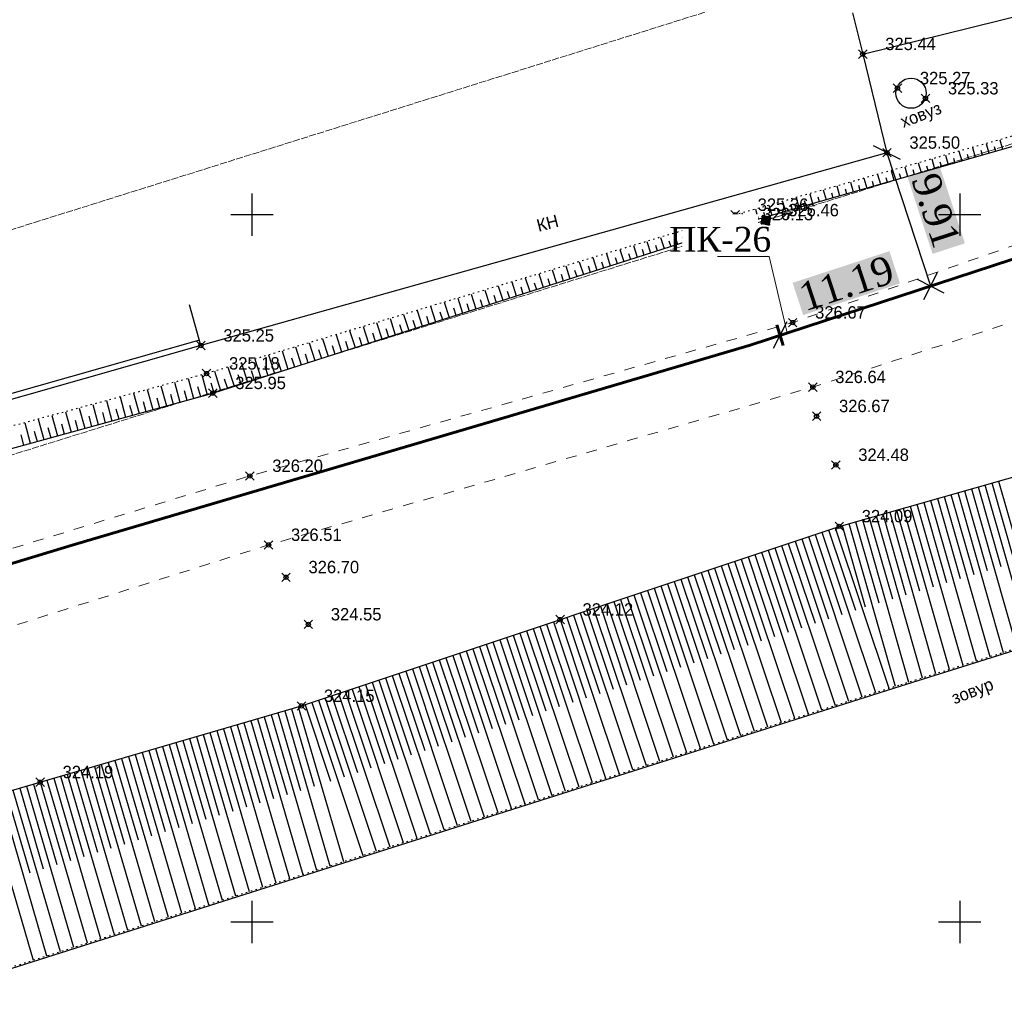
# Model space of a CAD drawing. Header units: metres. Extents: x 703769 to 722343, y 4313031 to 4317457.
# Tile 184 of 256: x 707862 to 707932, y 4314024 to 4314092. Entities that reach past the tile are written whole.
import ezdxf
from ezdxf import colors
from ezdxf.entities.mleader import LeaderData, LeaderLine
from ezdxf.math import Vec2, Vec3

# ---------------------------------------------------------------- set-up
doc = ezdxf.new("R2010")
doc.units = ezdxf.units.M
doc.header["$LTSCALE"] = 0.5
doc.header["$PDMODE"] = 35
doc.header["$PDSIZE"] = 0.3
for name, pattern in [('Auto_Street_NotBorder_Line_m1', [3, 1.5, -1.5]), ('Commnctn_Electr_VLP_High_Built_m1', [1, 1, 0]), ('Контура низ откосов  Штриховая 0.1-0.5 - - - - - - -', [0.6, 0.1, -0.5])]:
    doc.linetypes.add(name, pattern=pattern)
for name, color, linetype in [('(001) Сетка', 92, 'Continuous'), ('(004) Точки рельефа', 7, 'Continuous'), ('(007) Здания', 7, 'Continuous'), ('(027) Гидрография', 7, 'Continuous'), ('(035) Откосы', 7, 'Continuous'), ('(037) Контуры', 7, 'Continuous'), ('(040) Ограда', 7, 'Continuous')]:
    doc.layers.add(name, color=color, linetype=linetype)
doc.layers.add('AUTO#_ROADS_EXIST_L', color=7, linetype='Continuous', lineweight=15, true_color=0x000000)
doc.layers.add('COMMN_OBJCT_#####_B', color=7, linetype='Continuous', lineweight=15, true_color=0x000000)
doc.layers.add('COMMN_OBJCT_ELCTR_B', color=7, linetype='Continuous', true_color=0x000000)
doc.layers.add('COMMN_OBJCT_ELCTR_L', color=7, linetype='Continuous', true_color=0x000000)
doc.layers.add('ВК_В1', color=134, linetype='Continuous', lineweight=40)
doc.styles.add('BM-431', font='txt')
doc.styles.add('D-431', font='txt')
doc.styles.add('Interproekt', font='isocpeur.ttf', dxfattribs={"width": 0.95, "oblique": 15})
doc.styles.add('P-131', font='txt')
doc.styles.get("Standard").update_dxf_attribs({"font": 'times.ttf'})
doc.linetypes.add('ОГРАДА_ГЛИН', pattern='A,4,["|",Standard,S=0.8,R=0,X=0,Y=-0.8],0.5,["|",Standard,S=0.8,R=0,X=0,Y=-0.8],3.5', length=8)
doc.dimstyles.new('300', dxfattribs={"dimtxt": 2, "dimasz": 1.5, "dimexe": 0, "dimexo": 0, "dimgap": 1, "dimtad": 1, "dimzin": 0, "dimdsep": 46, "dimtxsty": 'Standard', "dimblk": 'OBLIQUE', "dimcen": 0, "dimclrd": 1, "dimclre": 1, "dimclrt": 1, "dimadec": 1, "dimazin": 0, "dimtfac": 1, "dimtofl": 0, "dimtmove": 0, "dimatfit": 3, "dimfxl": 3, "dimtfill": 2, "dimtfillclr": 7, "dimtolj": 1, "dimtzin": 0, "dimlwd": 25, "dimlwe": -1, "dimarcsym": 0})

# ---------------------------------------------------------------- blocks, each defined once
blk = doc.blocks.new('CommnctnPoleRCsquare_m1')
at = {"layer": 'COMMN_OBJCT_#####_B', "lineweight": 13, "true_color": 0xfffffe}
blk.add_hatch(color=7, dxfattribs=at).paths.add_polyline_path([(-0.6, 0.6), (-0.6, -0.6), (0.6, -0.6), (0.6, 0.6)])
at = {"layer": 'COMMN_OBJCT_#####_B', "lineweight": 13, "true_color": 0x000000}
blk.add_hatch(color=18, dxfattribs=at).paths.add_polyline_path([(-0.1, 0, 1), (0.1, 0, 1)])
at = {"layer": 'COMMN_OBJCT_#####_B', "color": 18, "lineweight": 9, "true_color": 0x000000}
blk.add_lwpolyline([(0.6, 0.6), (-0.6, 0.6), (-0.6, -0.6), (0.6, -0.6)], close=True, dxfattribs=at)
blk.add_circle((0, 0), 0.1, dxfattribs=at)
blk = doc.blocks.new('ElectricHighVLP_m1')
at = {"layer": 'COMMN_OBJCT_ELCTR_B', "color": 18, "linetype": 'Continuous', "lineweight": 20, "true_color": 0x000000}
for p, q in [((0, 0), (4, 0)), ((3, 0), (2, 0.5)), ((3, 0), (2, -0.5)), ((4, 0), (3, 0.5)), ((4, 0), (3, -0.5))]:
    blk.add_line(p, q, dxfattribs=at)
blk = doc.blocks.new('Setka')
at = {"layer": '(001) Сетка'}
for p, q in [((0, 1.5), (0, -1.5)), ((-1.5, 0), (1.5, 0))]:
    blk.add_line(p, q, dxfattribs=at)
blk = doc.blocks.new('*U279')
at = {"color": 1, "lineweight": 60, "flags": 128}
blk.add_lwpolyline([(-0.015, -0.757), (0.015, 0.757)], dxfattribs=at)
blk = doc.blocks.new('*U280')
at = {"color": 0, "linetype": 'ByBlock', "lineweight": -2, "transparency": 16777216, "rotation": 198.1067038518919}
blk.add_blockref('*U279', (707915.774, 4314069.931), dxfattribs=at)
blk = doc.blocks.new('_Dot')
at = {"color": 0, "linetype": 'ByBlock', "lineweight": -2}
blk.add_line((-0.5, 0), (-1, 0), dxfattribs=at)
at = {"color": 0, "linetype": 'ByBlock', "const_width": 0.5}
blk.add_lwpolyline([(-0.25, 0, 1), (0.25, 0, 1)], format="xyb", close=True, dxfattribs=at)
blk = doc.blocks.new('_Oblique')
at = {"color": 0, "linetype": 'ByBlock', "lineweight": -2}
blk.add_line((-0.5, -0.5), (0.5, 0.5), dxfattribs=at)
blk = doc.blocks.new('*D615')
at = {"color": 1, "lineweight": 25, "transparency": 16777216}
blk.add_line((707923.327, 4314082.829), (707926.408, 4314073.408), dxfattribs=at)
at = {"layer": 'Defpoints', "color": 0, "lineweight": 40, "transparency": 16777216}
for p in [(707923.327, 4314082.829, 324.218), (707926.408, 4314073.408), (707926.408, 4314073.408)]:
    blk.add_point(p, dxfattribs=at)
at = {"color": 1, "lineweight": 25, "transparency": 16777216, "xscale": 1.5, "yscale": 1.5, "zscale": 1.5}
for p, rotation in [((707923.327, 4314082.829), 108.1067038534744), ((707926.408, 4314073.408), 288.1067038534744)]:
    blk.add_blockref('_Oblique', p, dxfattribs=dict(at, rotation=rotation))
at = {"color": 1, "lineweight": 40, "transparency": 16777216, "insert": (707926.787, 4314078.746), "char_height": 2, "attachment_point": 5, "rotation": 288.1067, "bg_fill": 1, "box_fill_scale": 1.1, "bg_fill_color": 7, "bg_fill_true_color": 16777215, "bg_fill_transparency": 0}
blk.add_mtext('\\A1;9.91', dxfattribs=at)
blk = doc.blocks.new('*D616')
at = {"color": 1, "lineweight": 25, "transparency": 16777216}
blk.add_line((707915.774, 4314069.931), (707926.408, 4314073.408), dxfattribs=at)
at = {"layer": 'Defpoints', "color": 0, "lineweight": 40, "transparency": 16777216}
for p in [(707926.408, 4314073.408), (707926.408, 4314073.408), (707915.774, 4314069.931)]:
    blk.add_point(p, dxfattribs=at)
at = {"color": 1, "lineweight": 25, "transparency": 16777216, "xscale": 1.5, "yscale": 1.5, "zscale": 1.5}
for p, rotation in [((707926.408, 4314073.408), 18.10670385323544), ((707915.774, 4314069.931), 198.1067038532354)]:
    blk.add_blockref('_Oblique', p, dxfattribs=dict(at, rotation=rotation))
at = {"color": 1, "lineweight": 40, "transparency": 16777216, "insert": (707920.463, 4314073.59), "char_height": 2, "attachment_point": 5, "rotation": 18.1067, "bg_fill": 1, "box_fill_scale": 1.1, "bg_fill_color": 7, "bg_fill_true_color": 16777215, "bg_fill_transparency": 0}
blk.add_mtext('\\A1;11.19', dxfattribs=at)

msp = doc.modelspace()

# ---------------------------------------------------------------- linework, layer by layer
at = {"layer": '(007) Здания', "elevation": 324.218, "flags": 128}
for points in [[(707920.898, 4314092.712), (707921.619, 4314089.8), (707950.624, 4314096.984), (707949.903, 4314099.896)], [(707921.619, 4314089.8), (707923.327, 4314082.829), (707874.856, 4314069.196), (707874.044, 4314072.084)]]:
    msp.add_lwpolyline(points, dxfattribs=at)
at = {"layer": '(027) Гидрография', "color": 4, "elevation": 319.341}
msp.add_lwpolyline([(707567.997, 4313942.938), (707572.213, 4313944.049), (707620.984, 4313956.898), (707772.66, 4313996.949), (707924.336, 4314045.143), (708024.512, 4314076.588), (708124.69, 4314111.302), (708133.047, 4314115.911), (708145.112, 4314122.565), (708157.025, 4314125.829), (708191.793, 4314145.156)], dxfattribs=at)
at = {"layer": '(027) Гидрография', "color": 0, "linetype": 'ByBlock'}
msp.add_circle((707925.032, 4314087.034, -0.295), 1.067, dxfattribs=at)
at = {"layer": '(035) Откосы'}
for p, q in [((707929.373, 4314083.203, 325.627), (707929.568, 4314082.521, 325.627)), ((707930.332, 4314083.476, 325.627), (707930.526, 4314082.795, 325.627)), ((707930.908, 4314083.272, 325.627), (707931.006, 4314082.932, 325.627)), ((707931.291, 4314083.749, 325.627), (707931.485, 4314083.069, 325.627)), ((707927.456, 4314082.658, 325.627), (707927.651, 4314081.973, 325.627)), ((707928.414, 4314082.931, 325.627), (707928.61, 4314082.247, 325.627)), ((707928.991, 4314082.726, 325.627), (707929.089, 4314082.384, 325.627)), ((707929.95, 4314082.999, 325.627), (707930.047, 4314082.658, 325.627)), ((707924.579, 4314081.84, 325.627), (707924.776, 4314081.152, 325.627)), ((707925.538, 4314082.113, 325.627), (707925.734, 4314081.425, 325.627)), ((707926.116, 4314081.906, 325.627), (707926.214, 4314081.562, 325.627)), ((707926.497, 4314082.385, 325.627), (707926.693, 4314081.699, 325.627)), ((707927.074, 4314082.179, 325.627), (707927.172, 4314081.836, 325.627)), ((707928.033, 4314082.452, 325.627), (707928.13, 4314082.11, 325.627)), ((707922.662, 4314081.294, 325.627), (707922.859, 4314080.604, 325.627)), ((707923.621, 4314081.567, 325.627), (707923.818, 4314080.878, 325.627)), ((707924.198, 4314081.359, 325.627), (707924.297, 4314081.015, 325.627)), ((707925.157, 4314081.632, 325.627), (707925.255, 4314081.288, 325.627)), ((707919.786, 4314080.476, 325.627), (707919.984, 4314079.782, 325.627)), ((707920.744, 4314080.749, 325.627), (707920.942, 4314080.056, 325.627)), ((707921.323, 4314080.539, 325.627), (707921.422, 4314080.193, 325.627)), ((707921.703, 4314081.022, 325.627), (707921.901, 4314080.33, 325.627)), ((707922.281, 4314080.812, 325.627), (707922.38, 4314080.467, 325.627)), ((707923.24, 4314081.086, 325.627), (707923.338, 4314080.741, 325.627)), ((707917.868, 4314079.931, 325.627), (707918.067, 4314079.234, 325.627)), ((707918.447, 4314079.719, 325.627), (707918.546, 4314079.371, 325.627)), ((707918.827, 4314080.204, 325.627), (707919.026, 4314079.508, 325.627)), ((707919.406, 4314079.993, 325.627), (707919.505, 4314079.645, 325.627)), ((707920.364, 4314080.266, 325.627), (707920.463, 4314079.919, 325.627)), ((707914.992, 4314079.113, 325.627), (707915.192, 4314078.412, 325.627)), ((707915.951, 4314079.386, 325.627), (707916.15, 4314078.686, 325.627)), ((707916.53, 4314079.173, 325.627), (707916.63, 4314078.823, 325.627)), ((707916.909, 4314079.658, 325.627), (707917.109, 4314078.96, 325.627)), ((707917.488, 4314079.446, 325.627), (707917.588, 4314079.097, 325.627)), ((707913.074, 4314078.568, 325.627), (707913.275, 4314077.865, 325.627)), ((707913.654, 4314078.353, 325.627), (707913.754, 4314078.002, 325.627)), ((707914.033, 4314078.84, 325.627), (707914.234, 4314078.139, 325.627)), ((707914.613, 4314078.626, 325.627), (707914.713, 4314078.276, 325.627)), ((707915.571, 4314078.899, 325.627), (707915.671, 4314078.549, 325.627)), ((707910.186, 4314077.707, 325.627), (707910.424, 4314076.963, 325.627)), ((707911.141, 4314077.994, 325.627), (707911.374, 4314077.267, 325.627)), ((707911.733, 4314077.778, 325.627), (707911.848, 4314077.419, 325.627)), ((707912.095, 4314078.281, 325.627), (707912.323, 4314077.571, 325.627)), ((707912.685, 4314078.074, 325.627), (707912.797, 4314077.723, 325.627)), ((707908.276, 4314077.134, 325.627), (707908.526, 4314076.354, 325.627)), ((707909.231, 4314077.421, 325.627), (707909.475, 4314076.658, 325.627)), ((707909.829, 4314077.187, 325.627), (707909.95, 4314076.81, 325.627)), ((707910.781, 4314077.483, 325.627), (707910.899, 4314077.115, 325.627)), ((707905.412, 4314076.274, 325.627), (707905.678, 4314075.442, 325.627)), ((707906.366, 4314076.561, 325.627), (707906.627, 4314075.746, 325.627)), ((707906.973, 4314076.301, 325.627), (707907.102, 4314075.898, 325.627)), ((707907.321, 4314076.847, 325.627), (707907.577, 4314076.05, 325.627)), ((707907.925, 4314076.596, 325.627), (707908.051, 4314076.202, 325.627)), ((707908.877, 4314076.892, 325.627), (707909.001, 4314076.506, 325.627)), ((707903.502, 4314075.7, 325.627), (707903.78, 4314074.833, 325.627)), ((707904.457, 4314075.987, 325.627), (707904.729, 4314075.138, 325.627)), ((707905.069, 4314075.71, 325.627), (707905.204, 4314075.29, 325.627)), ((707906.021, 4314076.006, 325.627), (707906.153, 4314075.594, 325.627)), ((707901.592, 4314075.127, 325.627), (707901.881, 4314074.225, 325.627)), ((707902.547, 4314075.414, 325.627), (707902.831, 4314074.529, 325.627)), ((707903.165, 4314075.119, 325.627), (707903.305, 4314074.681, 325.627)), ((707904.117, 4314075.415, 325.627), (707904.254, 4314074.986, 325.627)), ((707898.728, 4314074.267, 325.627), (707899.034, 4314073.313, 325.627)), ((707899.683, 4314074.553, 325.627), (707899.983, 4314073.617, 325.627)), ((707900.309, 4314074.233, 325.627), (707900.457, 4314073.769, 325.627)), ((707900.638, 4314074.84, 325.627), (707900.932, 4314073.921, 325.627)), ((707901.261, 4314074.528, 325.627), (707901.407, 4314074.073, 325.627)), ((707902.213, 4314074.824, 325.627), (707902.356, 4314074.377, 325.627)), ((707896.818, 4314073.693, 325.627), (707897.135, 4314072.704, 325.627)), ((707897.773, 4314073.98, 325.627), (707898.084, 4314073.009, 325.627)), ((707898.405, 4314073.642, 325.627), (707898.559, 4314073.161, 325.627)), ((707899.357, 4314073.937, 325.627), (707899.508, 4314073.465, 325.627)), ((707893.954, 4314072.833, 325.627), (707894.287, 4314071.792, 325.627)), ((707894.909, 4314073.12, 325.627), (707895.237, 4314072.096, 325.627)), ((707895.549, 4314072.756, 325.627), (707895.711, 4314072.248, 325.627)), ((707895.864, 4314073.406, 325.627), (707896.186, 4314072.4, 325.627)), ((707896.501, 4314073.051, 325.627), (707896.661, 4314072.552, 325.627)), ((707897.453, 4314073.347, 325.627), (707897.61, 4314072.856, 325.627)), ((707892.044, 4314072.259, 325.627), (707892.389, 4314071.184, 325.627)), ((707892.999, 4314072.546, 325.627), (707893.338, 4314071.488, 325.627)), ((707893.645, 4314072.165, 325.627), (707893.813, 4314071.64, 325.627)), ((707894.597, 4314072.46, 325.627), (707894.762, 4314071.944, 325.627)), ((707889.18, 4314071.399, 325.627), (707889.541, 4314070.271, 325.627)), ((707890.135, 4314071.686, 325.627), (707890.49, 4314070.575, 325.627)), ((707891.089, 4314071.973, 325.627), (707891.44, 4314070.879, 325.627)), ((707891.741, 4314071.574, 325.627), (707891.914, 4314071.032, 325.627)), ((707892.693, 4314071.869, 325.627), (707892.864, 4314071.336, 325.627)), ((707887.27, 4314070.826, 325.627), (707887.643, 4314069.663, 325.627)), ((707888.225, 4314071.113, 325.627), (707888.592, 4314069.967, 325.627)), ((707888.885, 4314070.687, 325.627), (707889.067, 4314070.119, 325.627)), ((707889.837, 4314070.983, 325.627), (707890.016, 4314070.423, 325.627)), ((707890.789, 4314071.278, 325.627), (707890.965, 4314070.727, 325.627)), ((707885.361, 4314070.252, 325.627), (707885.744, 4314069.055, 325.627)), ((707886.315, 4314070.539, 325.627), (707886.694, 4314069.359, 325.627)), ((707886.98, 4314070.097, 325.627), (707887.168, 4314069.511, 325.627)), ((707887.933, 4314070.392, 325.627), (707888.117, 4314069.815, 325.627)), ((707882.496, 4314069.392, 325.627), (707882.897, 4314068.142, 325.627)), ((707883.451, 4314069.679, 325.627), (707883.846, 4314068.446, 325.627)), ((707884.406, 4314069.966, 325.627), (707884.795, 4314068.75, 325.627)), ((707885.076, 4314069.506, 325.627), (707885.27, 4314068.902, 325.627)), ((707886.028, 4314069.801, 325.627), (707886.219, 4314069.207, 325.627)), ((707880.586, 4314068.819, 325.627), (707880.998, 4314067.534, 325.627)), ((707881.541, 4314069.105, 325.627), (707881.947, 4314067.838, 325.627)), ((707882.22, 4314068.619, 325.627), (707882.422, 4314067.99, 325.627)), ((707883.172, 4314068.915, 325.627), (707883.371, 4314068.294, 325.627)), ((707884.124, 4314069.21, 325.627), (707884.32, 4314068.598, 325.627)), ((707877.722, 4314067.958, 325.627), (707878.15, 4314066.621, 325.627)), ((707878.677, 4314068.245, 325.627), (707879.1, 4314066.925, 325.627)), ((707879.632, 4314068.532, 325.627), (707880.049, 4314067.23, 325.627)), ((707880.316, 4314068.028, 325.627), (707880.524, 4314067.382, 325.627)), ((707881.268, 4314068.324, 325.627), (707881.473, 4314067.686, 325.627)), ((707875.812, 4314067.385, 325.627), (707876.252, 4314066.013, 325.627)), ((707876.767, 4314067.672, 325.627), (707877.201, 4314066.317, 325.627)), ((707878.412, 4314067.438, 325.627), (707878.625, 4314066.773, 325.627)), ((707879.364, 4314067.733, 325.627), (707879.574, 4314067.078, 325.627)), ((707872.989, 4314066.604, 325.627), (707873.376, 4314065.197, 325.627)), ((707873.951, 4314066.865, 325.627), (707874.337, 4314065.461, 325.627)), ((707874.913, 4314067.125, 325.627), (707875.298, 4314065.725, 325.627)), ((707875.556, 4314066.551, 325.627), (707875.777, 4314065.861, 325.627)), ((707876.508, 4314066.847, 325.627), (707876.727, 4314066.165, 325.627)), ((707877.46, 4314067.142, 325.627), (707877.676, 4314066.469, 325.627)), ((707870.102, 4314065.823, 325.627), (707870.492, 4314064.404, 325.627)), ((707871.064, 4314066.084, 325.627), (707871.453, 4314064.668, 325.627)), ((707872.027, 4314066.344, 325.627), (707872.415, 4314064.933, 325.627)), ((707873.663, 4314066.032, 325.627), (707873.856, 4314065.329, 325.627)), ((707874.625, 4314066.294, 325.627), (707874.817, 4314065.593, 325.627)), ((707868.178, 4314065.302, 325.627), (707868.57, 4314063.876, 325.627)), ((707869.14, 4314065.563, 325.627), (707869.531, 4314064.14, 325.627)), ((707870.778, 4314065.245, 325.627), (707870.973, 4314064.536, 325.627)), ((707871.74, 4314065.507, 325.627), (707871.934, 4314064.801, 325.627)), ((707872.701, 4314065.769, 325.627), (707872.895, 4314065.065, 325.627)), ((707865.291, 4314064.521, 325.627), (707865.687, 4314063.083, 325.627)), ((707866.253, 4314064.782, 325.627), (707866.648, 4314063.347, 325.627)), ((707867.216, 4314065.042, 325.627), (707867.609, 4314063.611, 325.627)), ((707867.893, 4314064.458, 325.627), (707868.09, 4314063.743, 325.627)), ((707868.855, 4314064.72, 325.627), (707869.051, 4314064.008, 325.627)), ((707869.816, 4314064.982, 325.627), (707870.012, 4314064.272, 325.627)), ((707862.405, 4314063.74, 325.627), (707862.803, 4314062.29, 325.627)), ((707863.367, 4314064, 325.627), (707863.765, 4314062.554, 325.627)), ((707864.329, 4314064.261, 325.627), (707864.726, 4314062.819, 325.627)), ((707865.97, 4314063.933, 325.627), (707866.167, 4314063.215, 325.627)), ((707866.932, 4314064.196, 325.627), (707867.128, 4314063.479, 325.627)), ((707863.085, 4314063.146, 325.627), (707863.284, 4314062.422, 325.627)), ((707864.047, 4314063.409, 325.627), (707864.245, 4314062.686, 325.627)), ((707865.008, 4314063.671, 325.627), (707865.206, 4314062.951, 325.627)), ((707862.123, 4314062.884, 325.627), (707862.323, 4314062.158, 325.627)), ((707931.214, 4314059.62, 323.57), (707934.403, 4314048.408, 323.57)), ((707928.81, 4314058.936, 323.57), (707930.413, 4314053.297, 323.57)), ((707929.291, 4314059.073, 323.57), (707932.495, 4314047.809, 323.57)), ((707929.771, 4314059.209, 323.57), (707931.372, 4314053.584, 323.57)), ((707930.252, 4314059.346, 323.57), (707933.449, 4314048.109, 323.57)), ((707930.733, 4314059.483, 323.57), (707932.33, 4314053.871, 323.57)), ((707926.405, 4314058.252, 323.57), (707929.631, 4314046.91, 323.57)), ((707926.886, 4314058.389, 323.57), (707928.497, 4314052.724, 323.57)), ((707927.367, 4314058.525, 323.57), (707930.586, 4314047.21, 323.57)), ((707927.848, 4314058.662, 323.57), (707929.455, 4314053.011, 323.57)), ((707928.329, 4314058.799, 323.57), (707931.54, 4314047.509, 323.57)), ((707924, 4314057.568, 323.57), (707925.623, 4314051.864, 323.57)), ((707924.481, 4314057.705, 323.57), (707927.722, 4314046.311, 323.57)), ((707924.962, 4314057.841, 323.57), (707926.581, 4314052.151, 323.57)), ((707925.443, 4314057.978, 323.57), (707928.677, 4314046.611, 323.57)), ((707925.924, 4314058.115, 323.57), (707927.539, 4314052.438, 323.57)), ((707921.596, 4314056.884, 323.57), (707924.859, 4314045.412, 323.57)), ((707922.077, 4314057.021, 323.57), (707923.707, 4314051.291, 323.57)), ((707922.558, 4314057.157, 323.57), (707925.814, 4314045.712, 323.57)), ((707923.039, 4314057.294, 323.57), (707924.665, 4314051.578, 323.57)), ((707923.52, 4314057.431, 323.57), (707926.768, 4314046.011, 323.57)), ((707919.202, 4314056.165, 323.57), (707921.097, 4314050.493, 323.57)), ((707919.676, 4314056.324, 323.57), (707923.469, 4314044.972, 323.57)), ((707920.153, 4314056.473, 323.57), (707921.791, 4314050.717, 323.57)), ((707920.634, 4314056.61, 323.57), (707923.905, 4314045.111, 323.57)), ((707921.115, 4314056.747, 323.57), (707922.748, 4314051.005, 323.57)), ((707916.831, 4314055.373, 323.57), (707920.609, 4314044.064, 323.57)), ((707917.305, 4314055.532, 323.57), (707919.195, 4314049.873, 323.57)), ((707917.779, 4314055.69, 323.57), (707921.562, 4314044.367, 323.57)), ((707918.254, 4314055.848, 323.57), (707920.146, 4314050.183, 323.57)), ((707918.728, 4314056.007, 323.57), (707922.515, 4314044.67, 323.57)), ((707914.934, 4314054.739, 323.57), (707918.703, 4314043.458, 323.57)), ((707915.408, 4314054.898, 323.57), (707917.294, 4314049.254, 323.57)), ((707915.882, 4314055.056, 323.57), (707919.656, 4314043.761, 323.57)), ((707916.357, 4314055.215, 323.57), (707918.245, 4314049.564, 323.57)), ((707913.037, 4314054.106, 323.57), (707916.797, 4314042.853, 323.57)), ((707913.511, 4314054.264, 323.57), (707915.392, 4314048.634, 323.57)), ((707913.985, 4314054.422, 323.57), (707917.75, 4314043.155, 323.57)), ((707914.46, 4314054.581, 323.57), (707916.343, 4314048.944, 323.57)), ((707910.666, 4314053.313, 323.57), (707912.54, 4314047.704, 323.57)), ((707911.14, 4314053.472, 323.57), (707914.89, 4314042.247, 323.57)), ((707911.614, 4314053.63, 323.57), (707913.491, 4314048.014, 323.57)), ((707912.089, 4314053.789, 323.57), (707915.843, 4314042.55, 323.57)), ((707912.563, 4314053.947, 323.57), (707914.441, 4314048.324, 323.57)), ((707908.769, 4314052.68, 323.57), (707910.638, 4314047.085, 323.57)), ((707909.243, 4314052.838, 323.57), (707912.984, 4314041.641, 323.57)), ((707909.717, 4314052.997, 323.57), (707911.589, 4314047.395, 323.57)), ((707910.192, 4314053.155, 323.57), (707913.937, 4314041.944, 323.57)), ((707906.398, 4314051.887, 323.57), (707910.125, 4314040.733, 323.57)), ((707906.872, 4314052.046, 323.57), (707908.737, 4314046.465, 323.57)), ((707907.346, 4314052.204, 323.57), (707911.078, 4314041.035, 323.57)), ((707907.821, 4314052.363, 323.57), (707909.687, 4314046.775, 323.57)), ((707908.295, 4314052.521, 323.57), (707912.031, 4314041.338, 323.57)), ((707904.501, 4314051.254, 323.57), (707908.218, 4314040.127, 323.57)), ((707904.975, 4314051.412, 323.57), (707906.835, 4314045.845, 323.57)), ((707905.449, 4314051.571, 323.57), (707909.172, 4314040.43, 323.57)), ((707905.924, 4314051.729, 323.57), (707907.786, 4314046.155, 323.57)), ((707902.604, 4314050.62, 323.57), (707906.312, 4314039.521, 323.57)), ((707903.078, 4314050.778, 323.57), (707904.933, 4314045.225, 323.57)), ((707903.552, 4314050.937, 323.57), (707907.265, 4314039.824, 323.57)), ((707904.027, 4314051.095, 323.57), (707905.884, 4314045.535, 323.57)), ((707900.233, 4314049.828, 323.57), (707902.081, 4314044.296, 323.57)), ((707900.707, 4314049.986, 323.57), (707904.406, 4314038.915, 323.57)), ((707901.181, 4314050.145, 323.57), (707903.032, 4314044.606, 323.57)), ((707901.656, 4314050.303, 323.57), (707905.359, 4314039.218, 323.57)), ((707902.13, 4314050.462, 323.57), (707903.983, 4314044.916, 323.57)), ((707898.336, 4314049.194, 323.57), (707900.179, 4314043.676, 323.57)), ((707898.81, 4314049.352, 323.57), (707902.5, 4314038.31, 323.57)), ((707899.284, 4314049.511, 323.57), (707901.13, 4314043.986, 323.57)), ((707899.759, 4314049.669, 323.57), (707903.453, 4314038.613, 323.57)), ((707896.439, 4314048.56, 323.57), (707898.278, 4314043.056, 323.57)), ((707896.913, 4314048.719, 323.57), (707900.593, 4314037.704, 323.57)), ((707897.388, 4314048.877, 323.57), (707899.229, 4314043.366, 323.57)), ((707897.862, 4314049.036, 323.57), (707901.546, 4314038.007, 323.57)), ((707894.068, 4314047.768, 323.57), (707897.734, 4314036.795, 323.57)), ((707894.542, 4314047.927, 323.57), (707896.376, 4314042.437, 323.57)), ((707895.016, 4314048.085, 323.57), (707898.687, 4314037.098, 323.57)), ((707895.491, 4314048.243, 323.57), (707897.327, 4314042.747, 323.57)), ((707895.965, 4314048.402, 323.57), (707899.64, 4314037.401, 323.57)), ((707892.171, 4314047.134, 323.57), (707895.828, 4314036.19, 323.57)), ((707892.645, 4314047.293, 323.57), (707894.475, 4314041.817, 323.57)), ((707893.119, 4314047.451, 323.57), (707896.781, 4314036.493, 323.57)), ((707893.594, 4314047.61, 323.57), (707895.425, 4314042.127, 323.57)), ((707889.8, 4314046.342, 323.57), (707891.622, 4314040.887, 323.57)), ((707890.274, 4314046.501, 323.57), (707893.921, 4314035.584, 323.57)), ((707890.748, 4314046.659, 323.57), (707892.573, 4314041.197, 323.57)), ((707891.223, 4314046.817, 323.57), (707894.874, 4314035.887, 323.57)), ((707891.697, 4314046.976, 323.57), (707893.524, 4314041.507, 323.57)), ((707887.903, 4314045.708, 323.57), (707889.721, 4314040.268, 323.57)), ((707888.377, 4314045.867, 323.57), (707892.015, 4314034.978, 323.57)), ((707888.851, 4314046.025, 323.57), (707890.671, 4314040.578, 323.57)), ((707889.326, 4314046.184, 323.57), (707892.968, 4314035.281, 323.57)), ((707886.006, 4314045.075, 323.57), (707887.819, 4314039.648, 323.57)), ((707886.48, 4314045.233, 323.57), (707890.109, 4314034.373, 323.57)), ((707886.955, 4314045.392, 323.57), (707888.77, 4314039.958, 323.57)), ((707887.429, 4314045.55, 323.57), (707891.062, 4314034.676, 323.57)), ((707883.635, 4314044.282, 323.57), (707887.249, 4314033.464, 323.57)), ((707884.109, 4314044.441, 323.57), (707885.918, 4314039.028, 323.57)), ((707884.583, 4314044.599, 323.57), (707888.202, 4314033.767, 323.57)), ((707885.058, 4314044.758, 323.57), (707886.868, 4314039.338, 323.57)), ((707885.532, 4314044.916, 323.57), (707889.156, 4314034.07, 323.57)), ((707881.735, 4314043.657, 323.57), (707884.928, 4314032.726, 323.57)), ((707882.212, 4314043.807, 323.57), (707884.016, 4314038.408, 323.57)), ((707882.686, 4314043.966, 323.57), (707886.296, 4314033.161, 323.57)), ((707883.161, 4314044.124, 323.57), (707884.967, 4314038.718, 323.57)), ((707879.336, 4314042.956, 323.57), (707880.94, 4314037.463, 323.57)), ((707879.816, 4314043.097, 323.57), (707883.021, 4314032.121, 323.57)), ((707880.296, 4314043.237, 323.57), (707881.897, 4314037.754, 323.57)), ((707880.775, 4314043.377, 323.57), (707883.974, 4314032.424, 323.57)), ((707881.255, 4314043.517, 323.57), (707882.853, 4314038.046, 323.57)), ((707876.936, 4314042.256, 323.57), (707880.161, 4314031.212, 323.57)), ((707877.416, 4314042.396, 323.57), (707879.027, 4314036.88, 323.57)), ((707877.896, 4314042.536, 323.57), (707881.115, 4314031.515, 323.57)), ((707878.376, 4314042.676, 323.57), (707879.983, 4314037.171, 323.57)), ((707878.856, 4314042.816, 323.57), (707882.068, 4314031.818, 323.57)), ((707874.536, 4314041.555, 323.57), (707876.157, 4314036.005, 323.57)), ((707875.016, 4314041.695, 323.57), (707878.255, 4314030.606, 323.57)), ((707875.496, 4314041.835, 323.57), (707877.114, 4314036.296, 323.57)), ((707875.976, 4314041.975, 323.57), (707879.208, 4314030.909, 323.57)), ((707876.456, 4314042.115, 323.57), (707878.07, 4314036.588, 323.57)), ((707872.136, 4314040.854, 323.57), (707875.395, 4314029.697, 323.57)), ((707872.616, 4314040.994, 323.57), (707874.244, 4314035.421, 323.57)), ((707873.096, 4314041.134, 323.57), (707876.348, 4314030, 323.57)), ((707873.576, 4314041.274, 323.57), (707875.201, 4314035.713, 323.57)), ((707874.056, 4314041.415, 323.57), (707877.301, 4314030.303, 323.57)), ((707869.737, 4314040.153, 323.57), (707871.374, 4314034.547, 323.57)), ((707870.217, 4314040.293, 323.57), (707873.488, 4314029.092, 323.57)), ((707870.697, 4314040.433, 323.57), (707872.331, 4314034.838, 323.57)), ((707871.177, 4314040.574, 323.57), (707874.441, 4314029.395, 323.57)), ((707871.657, 4314040.714, 323.57), (707873.287, 4314035.13, 323.57)), ((707867.337, 4314039.452, 323.57), (707870.628, 4314028.183, 323.57)), ((707867.817, 4314039.592, 323.57), (707869.461, 4314033.963, 323.57)), ((707868.297, 4314039.732, 323.57), (707871.582, 4314028.486, 323.57)), ((707868.777, 4314039.873, 323.57), (707870.418, 4314034.255, 323.57)), ((707869.257, 4314040.013, 323.57), (707872.535, 4314028.789, 323.57)), ((707864.937, 4314038.751, 323.57), (707866.591, 4314033.088, 323.57)), ((707865.417, 4314038.891, 323.57), (707868.722, 4314027.577, 323.57)), ((707865.897, 4314039.032, 323.57), (707867.548, 4314033.38, 323.57)), ((707866.377, 4314039.172, 323.57), (707869.675, 4314027.88, 323.57)), ((707866.857, 4314039.312, 323.57), (707868.504, 4314033.672, 323.57)), ((707862.538, 4314038.05, 323.57), (707865.862, 4314026.668, 323.57)), ((707863.018, 4314038.191, 323.57), (707864.678, 4314032.505, 323.57)), ((707863.497, 4314038.331, 323.57), (707866.815, 4314026.971, 323.57)), ((707863.977, 4314038.471, 323.57), (707865.635, 4314032.797, 323.57)), ((707864.457, 4314038.611, 323.57), (707867.768, 4314027.274, 323.57)), ((707860.618, 4314037.49, 323.57), (707863.955, 4314026.063, 323.57)), ((707861.098, 4314037.63, 323.57), (707862.765, 4314031.922, 323.57)), ((707861.578, 4314037.77, 323.57), (707864.908, 4314026.366, 323.57)), ((707862.058, 4314037.91, 323.57), (707863.721, 4314032.214, 323.57)), ((707859.658, 4314037.209, 323.57), (707863.002, 4314025.76, 323.57))]:
    msp.add_line(p, q, dxfattribs=at)
at = {"layer": '(035) Откосы', "flags": 128}
for points, elevation in [([(707565.599, 4313950.829), (707622.053, 4313968.013), (707672.002, 4313982.133), (707718.643, 4313996.565), (707813.86, 4314023.834), (707881.96, 4314043.723), (707919.958, 4314056.418), (707981.907, 4314074.04), (708022.015, 4314086.08), (708079.55, 4314104.1), (708133.435, 4314126.405), (708145.499, 4314129.589), (708145.779, 4314129.735)], 323.57), ([(707835.412, 4314054.759), (707875.696, 4314065.835), (707912.947, 4314077.771), (707941.548, 4314085.945)], 325.627)]:
    msp.add_lwpolyline(points, dxfattribs=dict(at, elevation=elevation))
at = {"layer": '(035) Откосы', "linetype": 'Контура низ откосов  Штриховая 0.1-0.5 - - - - - - -'}
for points, elevation in [([(707567.972, 4313943.035), (707572.188, 4313944.146), (707620.959, 4313956.995), (707772.632, 4313997.046), (707924.306, 4314045.238), (708024.481, 4314076.683), (708124.649, 4314111.394), (708132.999, 4314115.999), (708145.074, 4314122.659), (708145.285, 4314122.716)], 319.341), ([(707941.548, 4314085.945), (707940.889, 4314086.479), (707912.608, 4314078.435), (707875.256, 4314067.218), (707835.052, 4314056.338), (707835.412, 4314054.759)], 325.627)]:
    msp.add_lwpolyline(points, dxfattribs=dict(at, elevation=elevation))
at = {"layer": '(040) Ограда', "linetype": 'ОГРАДА_ГЛИН', "elevation": 324.218, "flags": 128}
msp.add_lwpolyline([(707874.856, 4314069.196), (707837.707, 4314058.621), (707838.037, 4314071.462)], dxfattribs=at)
at = {"layer": '(040) Ограда', "elevation": 324.218, "flags": 128}
msp.add_lwpolyline([(707874.746, 4314069.581), (707838.121, 4314059.155), (707838.437, 4314071.452)], dxfattribs=at)
at = {"color": 7, "lineweight": 60, "flags": 128}
msp.add_lwpolyline([(708240.115, 4314986.119), (708237.465, 4314926.667), (708235.809, 4314899.895), (708234.498, 4314869.618), (708230.06, 4314781.67), (708228.958, 4314757.378), (708223.359, 4314737.037), (708204.558, 4314523.813), (708196.059, 4314424.814), (708184.899, 4314294.752), (708174.557, 4314166.154), (708168.436, 4314154.821), (708168.436, 4314154.821), (708086.138, 4314125.895), (708037.269, 4314109.069), (708002.488, 4314098.284), (708002.488, 4314098.284), (707913.651, 4314069.236), (707865.757, 4314055.085), (707817.896, 4314040.633), (707721.771, 4314013.098), (707673.615, 4313999.646), (707633.375, 4313988.405), (707625.006, 4314019.638)], dxfattribs=at)
at = {"color": 0, "linetype": 'ByBlock', "lineweight": -2, "transparency": 16777216}
for p in [(707921.619, 4314089.8, 325.445), (707924.066, 4314087.39, 325.269), (707926.045, 4314086.669, 325.334), (707923.327, 4314082.829, 325.496), (707912.608, 4314078.435, 325.361), (707914.765, 4314078.05, 326.463), (707912.947, 4314077.771, 326.133), (707916.666, 4314070.819, 326.67), (707874.856, 4314069.196, 325.253), (707875.256, 4314067.218, 325.175), (707918.088, 4314066.26, 326.645), (707875.696, 4314065.835, 325.951), (707918.355, 4314064.205, 326.667), (707919.713, 4314060.758, 324.48), (707878.313, 4314059.979, 326.204), (707919.958, 4314056.418, 324.091), (707879.635, 4314055.103, 326.509), (707880.871, 4314052.818, 326.705), (707900.233, 4314049.828, 324.122), (707882.449, 4314049.487, 324.546), (707881.96, 4314043.723, 324.151), (707863.497, 4314038.331, 324.188)]:
    msp.add_point(p, dxfattribs=at)
at = {"layer": 'AUTO#_ROADS_EXIST_L', "linetype": 'Auto_Street_NotBorder_Line_m1', "lineweight": 15, "flags": 128}
for points, elevation in [([(708144.126, 4314101.66), (708144.126, 4314101.66), (708147.799, 4314155.94), (708135.298, 4314148.952), (708115.34, 4314135.075), (708068.41, 4314115.297), (708018.295, 4314097.841), (707981.449, 4314086.907), (707918.088, 4314066.26), (707879.635, 4314055.103), (707812.555, 4314033.812), (707561.451, 4313964.457)], 325.994), ([(707560.163, 4313968.689), (707811.659, 4314039.666), (707878.313, 4314059.979), (707916.666, 4314070.819), (707980.147, 4314093.007), (708015.887, 4314103.951), (708066.59, 4314120.619), (708112.982, 4314139.251), (708121.867, 4314146.398), (708120.084, 4314150.677), (708114.106, 4314153.103)], 325.99)]:
    msp.add_lwpolyline(points, dxfattribs=dict(at, elevation=elevation))
at = {"layer": 'COMMN_OBJCT_ELCTR_L', "linetype": 'Commnctn_Electr_VLP_High_Built_m1', "lineweight": 20, "flags": 128}
for points, elevation in [([(707559.857, 4313969.694), (707591.057, 4313978.499), (707653.95, 4313997.449), (707719.826, 4314017.456), (707783.035, 4314036.883), (707846.224, 4314056.716), (707914.765, 4314078.05), (707979.96, 4314098.279), (708042.477, 4314117.716), (708135.818, 4314146.539), (708166.739, 4314158.079), (708194.357, 4314168.719), (708173.508, 4314249.294)], 326.168), ([(707556.588, 4313980.433), (707663.533, 4314012.592), (707719.586, 4314031.654), (707775.514, 4314050.056), (707832.756, 4314068.377), (708068.359, 4314142.305), (708068.718, 4314148.912)], 325.416)]:
    msp.add_lwpolyline(points, dxfattribs=dict(at, elevation=elevation))

# ---------------------------------------------------------------- block references
at = {"layer": '(001) Сетка'}
for p in [(707878.465, 4314078.456), (707928.465, 4314078.456), (707878.465, 4314028.456), (707928.465, 4314028.456)]:
    msp.add_blockref('Setka', p, dxfattribs=at)
at = {"color": 36, "lineweight": 60}
msp.add_blockref('*U280', (0, 0), dxfattribs=at)
at = {"layer": 'COMMN_OBJCT_#####_B', "color": 18, "true_color": 0x000000, "xscale": 0.5, "yscale": 0.5, "zscale": 0.5, "rotation": 347.8261480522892}
msp.add_blockref('CommnctnPoleRCsquare_m1', (707914.765, 4314078.05, -0.295), dxfattribs=at)
at = {"layer": 'COMMN_OBJCT_ELCTR_B'}
for xscale, yscale, zscale, rotation in [(0.5, 0.5, 0.5, 16.7749167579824), (0.4999999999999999, 0.4999999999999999, 0.4999999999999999, 195.9551830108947)]:
    msp.add_blockref('ElectricHighVLP_m1', (707914.765, 4314078.05, -0.295), dxfattribs=dict(at, xscale=xscale, yscale=yscale, zscale=zscale, rotation=rotation))

# ---------------------------------------------------------------- texts
at = {"layer": '(004) Точки рельефа', "style": 'D-431'}
for s, p in [('325.44', (707923.205, 4314090.081, 325.445)), ('325.27', (707925.652, 4314087.671, 325.269)), ('325.33', (707927.631, 4314086.95, 325.334)), ('325.50', (707924.913, 4314083.111, 325.496)), ('325.36', (707914.194, 4314078.72, 325.361)), ('326.46', (707916.351, 4314078.335, 326.463)), ('326.13', (707914.533, 4314078.056, 326.133)), ('326.67', (707918.252, 4314071.104, 326.67)), ('325.25', (707876.442, 4314069.477, 325.253)), ('325.18', (707876.842, 4314067.501, 325.175)), ('326.64', (707919.674, 4314066.545, 326.645)), ('325.95', (707877.282, 4314066.119, 325.951)), ('326.67', (707919.941, 4314064.49, 326.667)), ('324.48', (707921.299, 4314061.041, 324.48)), ('326.20', (707879.899, 4314060.264, 326.204)), ('324.09', (707921.544, 4314056.702, 324.091)), ('326.51', (707881.221, 4314055.388, 326.509)), ('326.70', (707882.457, 4314053.103, 326.705)), ('324.55', (707884.035, 4314049.768, 324.546)), ('324.12', (707901.819, 4314050.107, 324.122)), ('324.15', (707883.546, 4314044.004, 324.151)), ('324.19', (707865.084, 4314038.615, 324.188))]:
    msp.add_text(s, height=0.875, dxfattribs=at).set_placement(p)
at = {"layer": '(007) Здания', "style": 'P-131'}
msp.add_text('КН', height=0.88, rotation=14.50974, dxfattribs=at).set_placement((707898.714, 4314077.235, -0.295))
at = {"layer": '(027) Гидрография', "color": 0, "linetype": 'ByBlock', "style": 'BM-431'}
msp.add_text('ховуз', height=0.875, rotation=20.95848, dxfattribs=at).set_placement((707924.484, 4314084.577, -0.295))
at = {"layer": '(037) Контуры', "color": 0, "linetype": 'ByBlock', "style": 'BM-431'}
msp.add_text('зовур', height=0.875, rotation=20.95848, dxfattribs=at).set_placement((707928.099, 4314043.833, -0.295))

# ---------------------------------------------------------------- dimensions: what is measured, and where the dimension line sits
at = {"color": 1, "lineweight": 40}
dim = msp.add_aligned_dim(p1=(707923.327, 4314082.829, 324.218), p2=(707926.408, 4314073.408), distance=0, dimstyle='300', dxfattribs=at)
dim.commit()
dim.dimension.update_dxf_attribs({"geometry": '*D615', "text_midpoint": (707926.787, 4314078.746)})

# ---------------------------------------------------------------- next in the draw order: leaders
at = {"layer": 'ВК_В1', "color": 7, "lineweight": 13}
ml = msp.add_multileader_mtext('Standard', dxfattribs=at)
ml.set_content('{\\fTimes New Roman|b0|i0|c204|p18;\\Q0;\\W1;ПК-\\fTimes New Roman|b0|i0|c0|p18;26}', color=7, style='Interproekt')
ml.set_leader_properties(color=256, linetype='Continuous', lineweight=13)
ml.set_arrow_properties(name='DOT')
ml.build(insert=Vec2(0, 0))
ml.multileader.update_dxf_attribs({"text_left_attachment_type": 6, "text_right_attachment_type": 6, "dogleg_length": 0, "arrow_head_size": 0.00144})
ctx = ml.context
ctx.base_point, ctx.char_height, ctx.arrow_head_size, ctx.landing_gap_size, ctx.plane_origin = Vec3(707908.105, 4314075.488), 1.75, 0.00144, 0.0008, Vec3(708779.439, 4314116.252)
ctx.left_attachment, ctx.right_attachment, ctx.text_align_type = 6, 6, 1
notes = []
notes.append((ctx, [(1, (1, 1, 0), (707914.994, 4314075.488), (-1, 0), 0, [(0, [(707916.284, 4314070.097)], 0, [])])]))
ctx.mtext.insert, ctx.mtext.rotation, ctx.mtext.width, ctx.mtext.alignment, ctx.mtext.flow_direction = Vec3(707911.55, 4314077.588), 6.283185, 3.59135, 2, 5
ctx.mtext.has_bg_fill, ctx.mtext.bg_color, ctx.mtext.bg_scale_factor, ctx.mtext.bg_transparency, ctx.mtext.use_window_bg_color = 1, -1027028792, 1.5, 0, 1
for ctx, leaders in notes:
    for number, flags, end, landing, length, lines in leaders:
        leader = LeaderData()
        leader.index, (leader.has_last_leader_line, leader.has_dogleg_vector, leader.attachment_direction) = number, flags
        leader.last_leader_point, leader.dogleg_vector, leader.dogleg_length = Vec3(end), Vec3(landing), length
        for number, points, colour, breaks in lines:
            line = LeaderLine()
            line.index, line.vertices, line.color, line.breaks = number, Vec3.list(points), colors.encode_raw_color(colour), breaks
            leader.lines.append(line)
        ctx.leaders.append(leader)

# ---------------------------------------------------------------- next in the draw order: dimensions: what is measured, and where the dimension line sits
at = {"color": 1, "lineweight": 40}
dim = msp.add_aligned_dim(p1=(707915.774, 4314069.931), p2=(707926.408, 4314073.408), distance=0, dimstyle='300', dxfattribs=at)
dim.commit()
dim.dimension.update_dxf_attribs({"geometry": '*D616', "text_midpoint": (707920.463, 4314073.59)})

doc.saveas('drawing.dxf')
